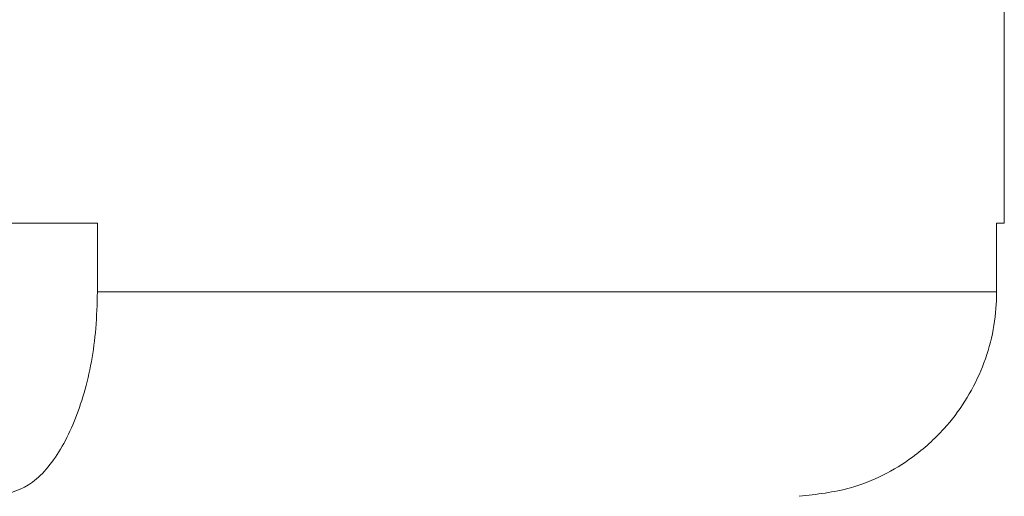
# Model space of a CAD drawing. Header units: inches. Extents: x -3.7 to 22.7, y -9.6 to 17.3.
# Tile 60 of 130: x 0.414 to 1.314, y 0.317 to 0.753. Entities that reach past the tile are written whole.
import ezdxf

# ---------------------------------------------------------------- set-up
doc = ezdxf.new("R2010")
doc.units = ezdxf.units.IN
doc.header["$MEASUREMENT"] = 0

msp = doc.modelspace()

# ---------------------------------------------------------------- linework, layer by layer
at = {"color": 7, "linetype": 'Continuous', "lineweight": 15}
for p, q in [((1.31427, 0.56728), (1.31427, 0.94228)), ((0.48489, 0.56728), (0.19911, 0.56728)), ((0.48489, 0.56728), (0.48489, 0.50428)), ((1.31427, 0.56728), (1.30723, 0.56728)), ((1.30723, 0.56728), (1.30723, 0.50428)), ((0.48489, 0.50428), (1.30723, 0.50428))]:
    msp.add_line(p, q, dxfattribs=at)
for points, knots in [([(0.39466, 0.31742), (0.4052, 0.32032), (0.42627, 0.3261), (0.45382, 0.36068), (0.47411, 0.40998), (0.48373, 0.46102), (0.48459, 0.49313), (0.48489, 0.50428)], [0, 0, 0, 0, 0.2211922, 0.442436, 0.6631401, 0.8829908, 1, 1, 1, 1]), ([(1.30723, 0.50428), (1.30716, 0.50058), (1.3067, 0.47602), (1.29596, 0.43083), (1.26612, 0.38371), (1.22509, 0.34693), (1.17949, 0.3234), (1.14261, 0.31922), (1.12677, 0.31742)], [0, 0, 0, 0, 0.038866, 0.257694, 0.476592, 0.612558, 0.833509, 1, 1, 1, 1])]:
    msp.add_open_spline(points, degree=3, knots=knots, dxfattribs=at)

doc.saveas('drawing.dxf')
